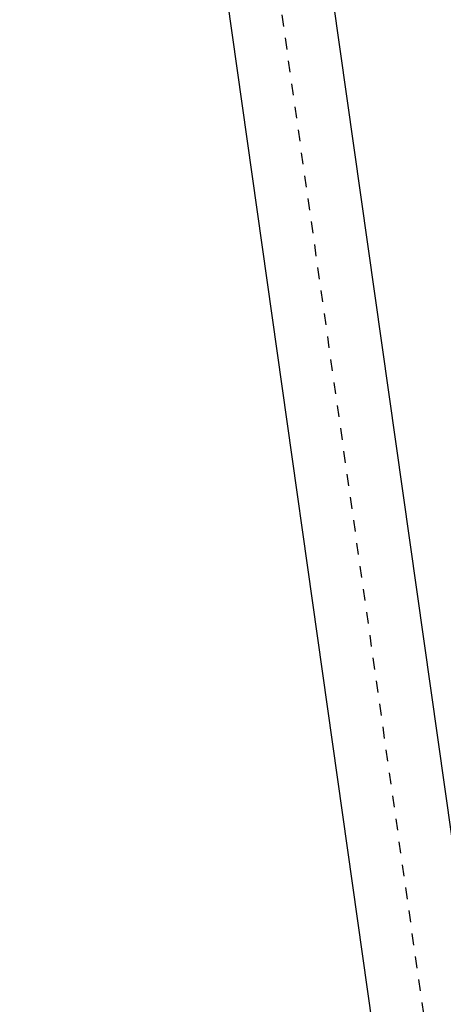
# Model space of a CAD drawing. Extents: x 446388 to 447135, y 445359 to 446567.
# Tile 31 of 39: x 446554 to 446572, y 445960 to 446002. Entities that reach past the tile are written whole.
import ezdxf

# ---------------------------------------------------------------- set-up
doc = ezdxf.new("R2010")
doc.units = 0
doc.header["$LTSCALE"] = 2
doc.header["$MEASUREMENT"] = 0
doc.linetypes.add('ACAD_ISO05W100', pattern=[0.5, 0.25, -0.25])
for name, color, linetype in [('Bahnachse', 7, 'CONTINUOUS'), ('FBR', 8, 'CONTINUOUS'), ('Gleisachse', 7, 'CONTINUOUS')]:
    doc.layers.add(name, color=color, linetype=linetype)

msp = doc.modelspace()

# ---------------------------------------------------------------- linework, layer by layer
at = {"layer": 'Bahnachse', "linetype": 'ACAD_ISO05W100'}
msp.add_line((446563.97, 446012.12), (446573.512, 445944.802), dxfattribs=at)
at = {"layer": 'FBR'}
for points in [[(446586.887, 446089.829, 0.000001), (446588.957, 446075.27, 0.000001), (446590.43, 446064.906, 0.000008), (446592.183, 446052.577, -0.000007), (446593.936, 446040.247, -0.00042)], [(446566.966, 446230.666, -0.000005), (446569.439, 446213.123, -0.000025), (446571.187, 446200.716, 0.000056), (446572.935, 446188.309, 0.000769)], [(446560.734, 446410.505, -0.000163), (446565.023, 446380.431, -0.000356), (446567.359, 446363.934, -0.00001), (446574.032, 446316.55, 0.000258), (446574.285, 446314.759, 0.000002), (446578.291, 446286.517, 0.000002), (446581.322, 446265.155), (446588.244, 446216.365, 0.000012), (446588.396, 446215.296, 0), (446595.355, 446166.271, 0.000004), (446602.342, 446117.05, 0.000035), (446603.074, 446111.9, 0.000422), (446603.252, 446110.651, -0.000041), (446603.431, 446109.403, -0.000819), (446605.774, 446092.812, 0.000535), (446609.348, 446067.399, 0.000292), (446612.885, 446042.547, -0.000316), (446616.422, 446017.696, -0.000151), (446616.766, 446015.263, 0.000008), (446623.297, 445968.97, 0.000332), (446625.624, 445952.553, 0.000167), (446630.289, 445919.886)], [(446598.701, 446006.581, -0.000225), (446600.926, 445991.002, -0.000376), (446601.895, 445984.157, -0.000144), (446604.404, 445966.306, -0.003822), (446605.812, 445955.675, 0.005593), (446606.8, 445948.415, 0.007332), (446607.363, 445944.953, -0.008027), (446607.872, 445941.79, -0.000609), (446608.945, 445934.309, -0.000264), (446611.385, 445917.077, -0.000009), (446614.185, 445897.227, 0.000038), (446614.873, 445892.351, 0.000003), (446616.861, 445878.272, 0.000004), (446618.356, 445867.684, 0.000022), (446620.706, 445851.047, 0.000045), (446621.843, 445843.007, 0.000283), (446623.592, 445830.696, -0.000114), (446625.341, 445818.385, -0.000024), (446627.874, 445800.522, -0.000062), (446628.835, 445793.734, -0.00003), (446630.58, 445781.392, 0.000016), (446632.326, 445769.049, 0.000011), (446633.741, 445759.047, 0.000008), (446635.817, 445744.378, 0.000202)]]:
    msp.add_lwpolyline(points, format="xyb", dxfattribs=at)
at = {"layer": 'Gleisachse', "linetype": 'Continuous'}
for p, q in [((446564.701, 446023.081), (446578.854, 445923.327)), ((446560.245, 446022.45), (446572.995, 445932.413))]:
    msp.add_line(p, q, dxfattribs=at)

doc.saveas('drawing.dxf')
